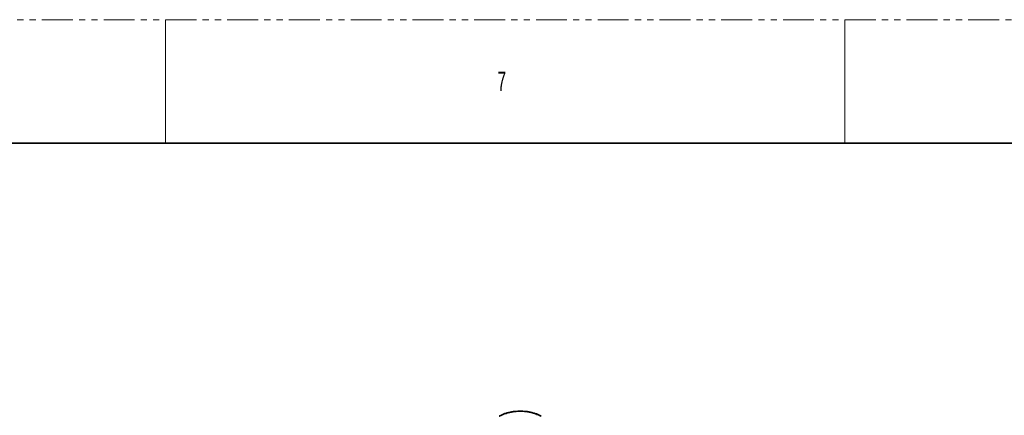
# Model space of a CAD drawing. Header units: millimetres. Extents: x 0 to 1118, y 0 to 864.
# Tile 124 of 250: x 110 to 312, y 782 to 864. Entities that reach past the tile are written whole.
import ezdxf

# ---------------------------------------------------------------- set-up
doc = ezdxf.new("R2010")
doc.units = ezdxf.units.MM
doc.linetypes.add('DOT2', pattern=[0.635, 0, -0.635])
doc.linetypes.add('PHANTOM', pattern=[12.7, 6.35, -1.27, 1.27, -1.27, 1.27, -1.27])
doc.styles.add('SLDTEXTSTYLE1', font='TXT', dxfattribs={"width": 0.6})

msp = doc.modelspace()

# ---------------------------------------------------------------- linework, layer by layer
at = {"color": 7, "linetype": 'PHANTOM', "lineweight": 18}
msp.add_line((0, 863.6), (1117.6, 863.6), dxfattribs=at)
at = {"color": 7, "linetype": 'Continuous', "lineweight": 18}
for p, q in [((139.7, 863.6), (139.7, 838.2)), ((279.4, 863.6), (279.4, 838.2))]:
    msp.add_line(p, q, dxfattribs=at)
at = {"color": 7, "linetype": 'Continuous', "lineweight": 35}
msp.add_line((12.7, 838.2), (1104.9, 838.2), dxfattribs=at)
at = {"color": 7, "linetype": 'DOT2', "lineweight": 18}
msp.add_arc((212.645, 773.958), 9.078, 62.60967, 117.39033, dxfattribs=at)
at = {"color": 7, "linetype": 'Continuous', "lineweight": 35}
msp.add_open_spline([(216.946, 782.03), (216.857, 782.08), (216.597, 782.225), (216.127, 782.437), (215.527, 782.65), (214.891, 782.822), (214.226, 782.949), (213.542, 783.032), (212.846, 783.068), (212.148, 783.058), (211.456, 783.002), (210.779, 782.901), (210.126, 782.754), (209.504, 782.565), (208.933, 782.339), (208.556, 782.151), (208.37, 782.045), (208.344, 782.03)], degree=3, knots=[0, 0, 0, 0, 0.0388151, 0.1123015, 0.1857462, 0.2591237, 0.3324363, 0.405698, 0.4789284, 0.5521492, 0.6253815, 0.6986426, 0.771956, 0.8453448, 0.9188296, 0.9885359, 1, 1, 1, 1], dxfattribs=at)

# ---------------------------------------------------------------- texts
at = {"color": 7, "linetype": 'Continuous', "lineweight": 0, "insert": (207.963, 852.929), "char_height": 3.969, "attachment_point": 1, "style": 'SLDTEXTSTYLE1'}
msp.add_mtext('7', dxfattribs=at)

doc.saveas('drawing.dxf')
